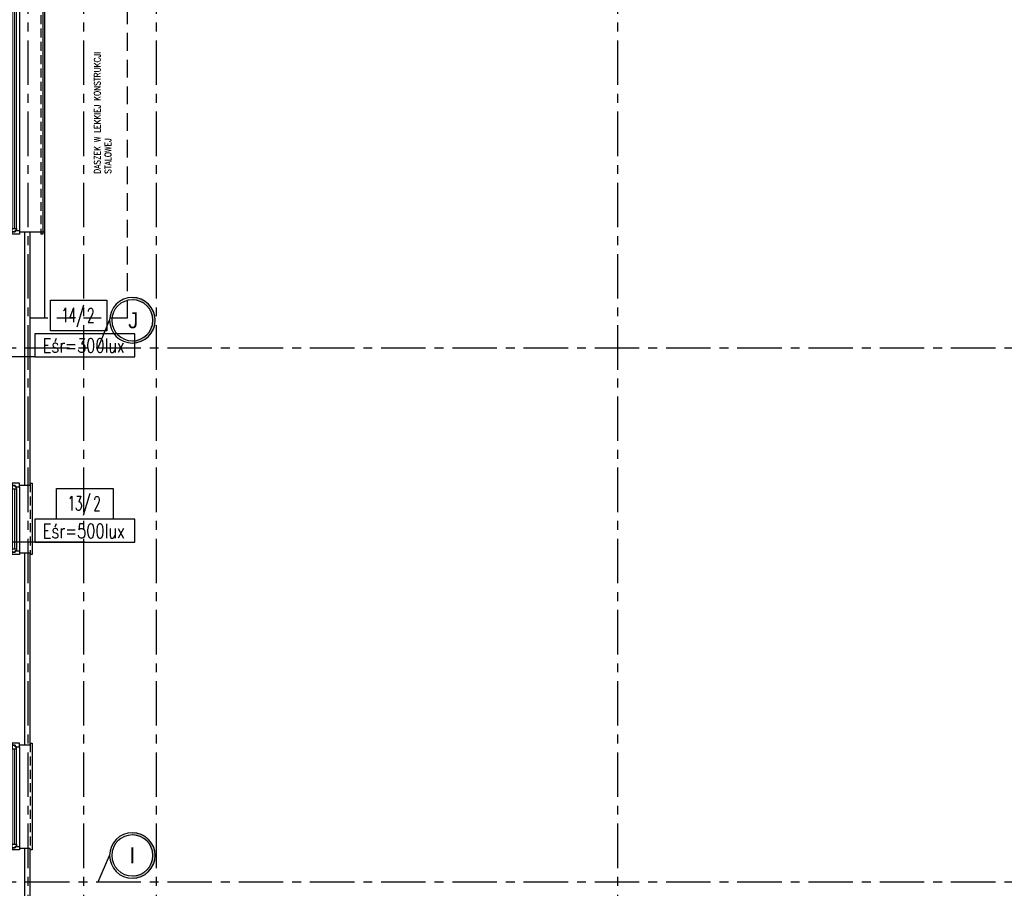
# Model space of a CAD drawing. Extents: x 41755 to 123924, y -112333 to 86187.
# Tile 233 of 256: x 102401 to 103784, y -7670 to -6449. Entities that reach past the tile are written whole.
import ezdxf
from ezdxf.enums import TextEntityAlignment as Align

# ---------------------------------------------------------------- set-up
doc = ezdxf.new("R2010")
doc.units = 0
doc.header["$LTSCALE"] = 50
doc.linetypes.add('CENTER', pattern=[2, 1.25, -0.25, 0.25, -0.25])
doc.linetypes.add('DASHED2', pattern=[0.375, 0.25, -0.125])
doc.layers.get('0').update_dxf_attribs({"color": 101, "linetype": 'CONTINUOUS'})
for name, color, linetype in [('E-90', 6, 'CONTINUOUS'), ('E35', 6, 'CONTINUOUS'), ('Okn---okna', 5, 'CONTINUOUS'), ('Opis-pom', 6, 'CONTINUOUS'), ('Opis_pom_ramka', 6, 'CONTINUOUS'), ('Os-osie glowne', 1, 'CENTER'), ('Os-osie-opis', 16, 'CONTINUOUS'), ('Sc-drewno', 22, 'CONTINUOUS'), ('Sc-izolacja term-styropian', 151, 'STYROPIAN-KA'), ('Sch-opis', 51, 'CONTINUOUS'), ('W-idok', 8, 'CONTINUOUS'), ('W-idok nad', 5, 'DASHED2')]:
    doc.layers.add(name, color=color, linetype=linetype)
doc.styles.add('dwg_opis duży', font='ARIAL.TTF', dxfattribs={"width": 0.9})
doc.styles.add('KA wymiar', font='romans.shx', dxfattribs={"width": 0.6})
doc.styles.add('ROMANS', font='romans', dxfattribs={"width": 0.85})
doc.linetypes.add('BATTING', pattern='A,0.0001,-0.1,[134,ltypeshp.shx,S=0.1,R=0,X=-0.1,Y=0],-0.2,[134,ltypeshp.shx,S=0.1,R=180,X=0.1,Y=0],-0.1', length=0.4001)
doc.linetypes.add('STYROPIAN-KA', pattern='A,0.0001,-0.1,[135,ltypeshp.shx,S=0.1,R=0,X=-0.1,Y=0],0,[135,ltypeshp.shx,S=0.1,R=180,X=0.1,Y=0],-0.1', length=0.2001)

# ---------------------------------------------------------------- blocks, each defined once
blk = doc.blocks.new('_fiujgfkhjkgcj')
for p, q in [((-18, 0), (-23, 0)), ((-23, 0), (-23, -150)), ((15, 0), (18, 0)), ((18, 0), (18, -150)), ((-10, -142), (-10, -8)), ((-7, -142), (-7, -8)), ((-4, -142), (-4, -8)), ((0, -5), (0, -145)), ((-23, -150), (-18, -150)), ((18, -150), (15, -150))]:
    blk.add_line(p, q)
at = {"linetype": 'DASHED2'}
for p, q in [((-18, 0), (-18, -150)), ((15, 0), (15, -150))]:
    blk.add_line(p, q, dxfattribs=at)
for points in [[(0, -5), (0, 0), (-10, 0), (-10, -3), (-6, -3), (-6, -5)], [(-4, -8), (-4, -5), (-6, -5), (-6, -3), (-10, -3), (-10, -5), (-10, -8)], [(-4, -142), (-4, -145), (-6, -145), (-6, -147), (-10, -147), (-10, -145), (-10, -142)], [(0, -145), (0, -150), (-10, -150), (-10, -147), (-6, -147), (-6, -145)]]:
    blk.add_lwpolyline(points, close=True)
blk = doc.blocks.new('_jdhjxhgjshg')
at = {"linetype": 'DASHED2'}
for p, q in [((-10, 0), (-10, -100)), ((25, 0), (25, -100))]:
    blk.add_line(p, q, dxfattribs=at)
for p, q in [((0, -8), (0, -92)), ((3, -8), (3, -92)), ((6, -8), (6, -92)), ((10, -5), (10, -95))]:
    blk.add_line(p, q)
for points in [[(-10, 0), (-15, 0), (-15, -100), (-10, -100)], [(25, 0), (28, 0), (28, -100), (25, -100)]]:
    blk.add_lwpolyline(points)
for points in [[(10, -5), (10, 0), (0, 0), (0, -3), (4, -3), (4, -5)], [(6, -8), (6, -5), (4, -5), (4, -3), (0, -3), (0, -5), (0, -8)], [(6, -92), (6, -95), (4, -95), (4, -97), (0, -97), (0, -95), (0, -92)], [(10, -95), (10, -100), (0, -100), (0, -97), (4, -97), (4, -95)]]:
    blk.add_lwpolyline(points, close=True)
blk = doc.blocks.new('_kjfkjkjkjksgdsdf')
for p, q in [((-20, 0), (-25, 0)), ((-25, 0), (-25, -420)), ((-10, -412), (-10, -8)), ((-7, -412), (-7, -8)), ((-4, -412), (-4, -8)), ((0, -5), (0, -415)), ((30, 0), (33, 0)), ((33, 0), (33, -420)), ((-25, -420), (-20, -420)), ((33, -420), (30, -420))]:
    blk.add_line(p, q)
at = {"linetype": 'DASHED2'}
for p, q in [((-20, 0), (-20, -420)), ((30, 0), (30, -420))]:
    blk.add_line(p, q, dxfattribs=at)
for points in [[(0, -5), (0, 0), (-10, 0), (-10, -3), (-6, -3), (-6, -5)], [(-4, -8), (-4, -5), (-6, -5), (-6, -3), (-10, -3), (-10, -5), (-10, -8)], [(-4, -412), (-4, -415), (-6, -415), (-6, -417), (-10, -417), (-10, -415), (-10, -412)], [(0, -415), (0, -420), (-10, -420), (-10, -417), (-6, -417), (-6, -415)]]:
    blk.add_lwpolyline(points, close=True)
blk = doc.blocks.new('_opis_pom_metka')
at = {"layer": 'Opis_pom_ramka'}
blk.add_lwpolyline([(-33.1, 0), (32.9, 0), (32.9, -36), (-33.1, -36)], close=True, dxfattribs=at)
at = {"style": 'KA wymiar', "width": 0.6}
blk.add_attdef('KO/', text='', height=16.8, dxfattribs=at).set_placement((3.5, -25.9), align=Align.RIGHT)
blk.add_attdef('NR', (3.8, -26.2), '', height=16.8, dxfattribs=at)
blk = doc.blocks.new('_opis_osi')
blk.add_hatch(color=256).paths.add_polyline_path([(32, -32), (28.8, -32, -1), (-28.8, -32), (-32, -32, 1)])
for radius in [32, 28.8]:
    blk.add_circle((0, -32), radius)
at = {"style": 'dwg_opis duży', "width": 0.9}
blk.add_attdef('AXNAMEV', text='', height=22.4, rotation=90, dxfattribs=at).set_placement((0, -32), align=Align.MIDDLE_CENTER)

msp = doc.modelspace()

# ---------------------------------------------------------------- linework, layer by layer
at = {"layer": 'E35'}
for p, q in [((102422.664, -6923.033), (102352.48, -6923.033)), ((102492.93, -7183.436), (102326.907, -7183.436))]:
    msp.add_line(p, q, dxfattribs=at)
at = {"layer": 'E35', "linetype": 'Continuous', "ltscale": 0.3}
for points in [[(102422.664, -6923.033), (102562.997, -6923.033), (102562.997, -6890.754), (102422.664, -6890.754)], [(102422.763, -7183.436), (102563.096, -7183.436), (102563.096, -7151.157), (102422.763, -7151.157)]]:
    msp.add_lwpolyline(points, close=True, dxfattribs=at)
at = {"layer": 'Os-osie glowne'}
for points in [[(102412.966, -4978.641), (102412.966, -10955.641)], [(102490.966, -4978.641), (102490.966, -10955.641)], [(102592.966, -4978.641), (102592.966, -10955.641)], [(103240.966, -4978.641), (103240.966, -10955.641)], [(99508.966, -6910.641), (111775.966, -6910.641)], [(99508.966, -7660.641), (111775.966, -7660.641)]]:
    msp.add_lwpolyline(points, dxfattribs=at)
at = {"layer": 'Os-osie-opis'}
for points in [[(102511.63, -6910.641), (102527.63, -6871.747)], [(102511.63, -7660.641), (102527.63, -7623.442)]]:
    msp.add_lwpolyline(points, dxfattribs=at)
at = {"layer": 'Sc-drewno'}
for points in [[(102436.966, -6748.141), (102415.966, -6748.141)], [(102436.966, -6868.141), (102436.966, -6748.141)], [(102415.966, -6868.141), (102436.966, -6868.141)]]:
    msp.add_lwpolyline(points, dxfattribs=at)
at = {"layer": 'Sc-izolacja term-styropian', "linetype": 'ByBlock'}
for points in [[(102415.966, -6748.141), (102400.966, -6748.141)], [(102415.966, -7103.141), (102415.966, -6748.141)], [(102400.966, -7103.141), (102415.966, -7103.141)], [(102400.966, -7198.141), (102415.966, -7198.141)], [(102415.966, -7468.141), (102415.966, -7198.141)], [(102400.966, -7468.141), (102415.966, -7468.141)], [(102400.966, -7613.141), (102415.966, -7613.141)], [(102415.966, -8278.141), (102415.966, -7613.141)]]:
    msp.add_lwpolyline(points, dxfattribs=at)
at = {"layer": 'Sc-izolacja term-styropian', "linetype": 'BATTING', "ltscale": 0.35}
for points in [[(102408.466, -7103.141), (102408.466, -6748.141)], [(102408.466, -7468.141), (102408.466, -7198.141)], [(102408.466, -8278.141), (102408.466, -7613.141)]]:
    msp.add_lwpolyline(points, dxfattribs=at)
at = {"layer": 'W-idok'}
msp.add_lwpolyline([(102436.966, -6748.141), (102436.966, -6333.141)], dxfattribs=at)
at = {"layer": 'W-idok nad', "ltscale": 2}
for points in [[(102552.966, -6868.141), (102552.966, -5470.641)], [(102415.966, -6868.141), (102552.966, -6868.141)]]:
    msp.add_lwpolyline(points, dxfattribs=at)

# ---------------------------------------------------------------- block references
at = {"layer": 'Okn---okna'}
for name, p in [('_kjfkjkjkjksgdsdf', (102400.966, -6330.641)), ('_jdhjxhgjshg', (102390.966, -7100.641)), ('_fiujgfkhjkgcj', (102400.966, -7465.641))]:
    msp.add_blockref(name, p, dxfattribs=at)
at = {"layer": 'Opis-pom'}
ref = msp.add_blockref('_opis_pom_metka', (102484.297, -6843.393), dxfattribs=dict(at, xscale=1.2, yscale=1.2, zscale=1.2))
ref.add_attrib('KO/', '14/', dxfattribs={"layer": '0', "height": 20.16, "style": 'KA wymiar', "width": 0.6}).set_placement((102492.227, -6874.435), align=Align.RIGHT)
ref.add_attrib('NR', '2', (102496.085, -6874.791), dxfattribs={"layer": '0', "height": 20.16, "style": 'KA wymiar', "width": 0.6})
ref = msp.add_blockref('_opis_pom_metka', (102493.083, -7107.957), dxfattribs=dict(at, xscale=1.2, yscale=1.2, zscale=1.2))
ref.add_attrib('KO/', '13/', dxfattribs={"layer": '0', "height": 20.16, "style": 'KA wymiar', "width": 0.6}).set_placement((102501.013, -7138.999), align=Align.RIGHT)
ref.add_attrib('NR', '2', (102504.871, -7139.355), dxfattribs={"layer": '0', "height": 20.16, "style": 'KA wymiar', "width": 0.6})
at = {"layer": 'Os-osie-opis'}
ref = msp.add_blockref('_opis_osi', (102527.63, -6871.747), dxfattribs=dict(at, xscale=-1, rotation=89.99999999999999))
ref.add_attrib('AXNAMEV', 'J', dxfattribs={"layer": '0', "height": 22.4, "style": 'dwg_opis duży', "width": 0.9}).set_placement((102560.799, -6871.747), align=Align.MIDDLE_CENTER)
ref = msp.add_blockref('_opis_osi', (102527.63, -7623.442), dxfattribs=dict(at, xscale=-1, rotation=89.99999999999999))
ref.add_attrib('AXNAMEV', 'I', dxfattribs={"layer": '0', "height": 22.4, "style": 'dwg_opis duży', "width": 0.9}).set_placement((102559.52, -7623.442), align=Align.MIDDLE_CENTER)

# ---------------------------------------------------------------- texts
at = {"layer": 'E-90', "style": 'ROMANS', "width": 0.75}
for s, p in [('Eśr=300lux', (102491.32, -6907.186)), ('Eśr=500lux', (102491.419, -7167.589))]:
    msp.add_text(s, height=20, rotation=360, dxfattribs=at).set_placement(p, align=Align.MIDDLE)
at = {"layer": 'Sch-opis', "insert": (102505.914, -6665.884), "char_height": 9, "width": 203.76147, "attachment_point": 1, "rotation": 90, "style": 'ROMANS'}
msp.add_mtext('DASZEK W LEKKIEJ KONSTRUKCJI STALOWEJ', dxfattribs=at)

doc.saveas('drawing.dxf')
